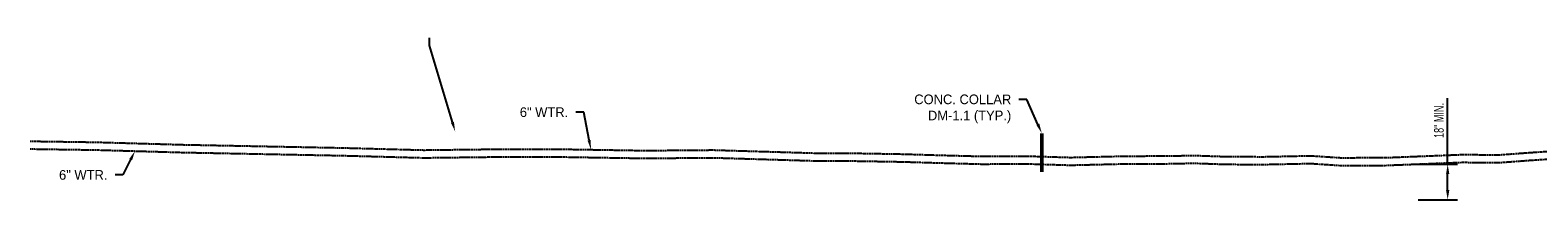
# Model space of a CAD drawing. Header units: feet. Extents: x 161194 to 165526, y 286511 to 289383.
# Tile 29 of 34: x 163205 to 163595, y 288183 to 288226. Entities that reach past the tile are written whole.
import ezdxf
from ezdxf import colors
from ezdxf.entities.mleader import LeaderData, LeaderLine
from ezdxf.math import Vec2, Vec3

# ---------------------------------------------------------------- set-up
doc = ezdxf.new("R2010")
doc.units = ezdxf.units.FT
doc.header["$MEASUREMENT"] = 0
doc.linetypes.add('DASHED2', pattern=[0.375, 0.25, -0.125])
doc.layers.add('DR_P_Storm_Sewer', color=1, linetype='Continuous', true_color=0xff0000)
for name, color, linetype in [('DR_P_Text', 1, 'Continuous'), ('DR_X_Text', 210, 'Continuous'), ('UT_X_Water', 140, 'waterex'), ('UT_X_Water_Text', 142, 'Continuous')]:
    doc.layers.add(name, color=color, linetype=linetype)
doc.styles.add('Slanted-Normal', font='font31.shx', dxfattribs={"height": 0.1})
doc.styles.get("Standard").update_dxf_attribs({"font": 'font31.shx'})
doc.styles.add('Straight-Normal', font='font30.shx', dxfattribs={"height": 0.1})
doc.linetypes.add('waterex', pattern='A,0.15,-0.2,0.15,-0.2,0.15,-0.1,["W",Straight-Normal,S=1,R=0,X=0,Y=-0.06],-0.25,0.15,-0.2,0.15,-0.2', length=1.9)
doc.dimstyles.new('COEC', dxfattribs={"dimscale": 13.9, "dimtxt": 0.18, "dimasz": 0.18, "dimexe": 0.18, "dimexo": 0.0625, "dimgap": 0.09, "dimtad": 1, "dimzin": 0, "dimdsep": 46, "dimtxsty": 'Standard', "dimcen": 0.09, "dimclrd": 256, "dimclre": 256, "dimclrt": 256, "dimaunit": 1, "dimadec": 4, "dimazin": 0, "dimtfac": 1, "dimtofl": 0, "dimtmove": 0, "dimatfit": 3, "dimfxl": 1, "dimtolj": 1, "dimtzin": 0, "dimlwd": -1, "dimlwe": -1, "dimarcsym": 0})

# ---------------------------------------------------------------- blocks, each defined once
blk = doc.blocks.new('*D1286')
at = {"layer": 'Defpoints', "color": 0, "transparency": 16777216}
for p in [(163563.07, 288191.76), (163571.69, 288191.76), (163563.03, 288182.56)]:
    blk.add_point(p, dxfattribs=at)
at = {"layer": 'UT_X_Water', "transparency": 16777216}
for p, q in [((163571.69, 288191.76), (163571.69, 288208.81)), ((163564.07, 288191.76), (163574.19, 288191.76)), ((163571.69, 288185.06), (163571.69, 288189.26)), ((163564.03, 288182.56), (163574.19, 288182.56))]:
    blk.add_line(p, q, dxfattribs=at)
for points in [[(163571.28, 288189.26), (163572.11, 288189.26), (163571.69, 288191.76)], [(163571.28, 288185.06), (163572.11, 288185.06), (163571.69, 288182.56)]]:
    blk.add_solid(points, dxfattribs=at)
at = {"layer": 'UT_X_Water', "transparency": 16777216, "insert": (163569.44, 288203.06), "char_height": 2.5, "attachment_point": 5, "rotation": 90}
blk.add_mtext('\\A1;{\\W0.7;18" MIN.}', dxfattribs=at)

msp = doc.modelspace()

# ---------------------------------------------------------------- linework, layer by layer
at = {"layer": 'DR_P_Storm_Sewer', "const_width": 1, "flags": 128}
msp.add_lwpolyline([(163466.746, 288199.771), (163466.746, 288197.771), (163466.746, 288191.771), (163466.746, 288189.771)], dxfattribs=at)
at = {"layer": 'UT_X_Water', "color": 140, "linetype": 'DASHED2', "lineweight": -3, "ltscale": 0.2}
for points in [[(163205.176, 288197.708), (163222.465, 288197.452), (163244.793, 288196.806), (163262.758, 288196.451), (163286.016, 288195.991), (163306.975, 288195.423), (163323.762, 288195.626), (163342.759, 288195.644), (163364.04, 288195.297), (163381.803, 288195.438), (163408.395, 288194.631), (163419.278, 288194.585), (163431.007, 288194.383), (163439.492, 288194.123), (163451.197, 288193.802), (163463.303, 288193.856), (163474.175, 288193.519), (163488.707, 288193.873), (163498.674, 288193.884), (163506.087, 288194.027), (163514.426, 288193.735), (163524.177, 288193.699), (163536.351, 288193.95), (163543.867, 288193.447), (163555.301, 288193.449), (163575.385, 288194.253), (163585.005, 288194.184), (163592.975, 288194.774), (163604.283, 288195.529)], [(163205.176, 288195.708), (163222.465, 288195.452), (163244.793, 288194.806), (163262.758, 288194.451), (163286.016, 288193.991), (163306.975, 288193.423), (163323.762, 288193.626), (163342.759, 288193.644), (163364.04, 288193.297), (163381.803, 288193.438), (163408.395, 288192.631), (163419.278, 288192.585), (163431.007, 288192.383), (163439.492, 288192.123), (163451.197, 288191.802), (163463.303, 288191.856), (163474.175, 288191.519), (163488.707, 288191.873), (163498.674, 288191.884), (163506.087, 288192.027), (163514.426, 288191.735), (163524.177, 288191.699), (163536.351, 288191.95), (163543.867, 288191.447), (163555.301, 288191.449), (163575.385, 288192.253), (163585.005, 288192.184), (163592.975, 288192.774), (163604.283, 288193.529)]]:
    msp.add_lwpolyline(points, dxfattribs=at)

# ---------------------------------------------------------------- dimensions: what is measured, and where the dimension line sits
at = {"layer": 'UT_X_Water'}
dim = msp.add_linear_dim(base=(163571.693, 288191.76), p1=(163563.033, 288182.556), p2=(163563.07, 288191.76), angle=90, text='{\\W0.7;18" MIN.}', dimstyle='COEC', override={"dimscale": 20, "dimtxt": 0.125, "dimasz": 0.125, "dimexe": 0.125, "dimexo": 0.05, "dimgap": 0.05}, dxfattribs=at)
dim.commit()
dim.dimension.update_dxf_attribs({"geometry": '*D1286', "text_midpoint": (163571.693, 288203.058), "dimtype": 160})

# ---------------------------------------------------------------- leaders
at = {"layer": 'DR_P_Text'}
ml = msp.add_multileader_mtext('Standard', dxfattribs=at)
ml.set_content('CONC. COLLAR\\PDM-1.1 (TYP.)', color=256, style='Slanted-Normal')
ml.set_leader_properties()
ml.build(insert=Vec2(0, 0))
ml.multileader.update_dxf_attribs({"dogleg_length": 0.1, "arrow_head_size": 2.5, "scale": 20})
ctx = ml.context
ctx.base_point, ctx.scale, ctx.char_height, ctx.arrow_head_size, ctx.plane_origin = Vec3(163430.239, 288208.516), 20, 2.5, 2.5, Vec3(163429.98, 288195.896)
ctx.text_align_type = 2
notes = []
notes.append((ctx, [(0, (1, 1, 0), (163462.847, 288208.516), (-1, 0), 2, [(0, [(163466.746, 288199.771)], 0, [])])]))
ctx.mtext.insert, ctx.mtext.alignment, ctx.mtext.flow_direction = Vec3(163458.847, 288209.766), 3, 5
at = {"layer": 'DR_X_Text'}
ml = msp.add_multileader_mtext('Standard', dxfattribs=at)
ml.set_content('', color=256, style='Slanted-Normal')
ml.set_leader_properties()
ml.build(insert=Vec2(0, 0))
ml.multileader.update_dxf_attribs({"dogleg_length": 0.1, "arrow_head_size": 2.5, "scale": 20})
ctx = ml.context
ctx.base_point, ctx.scale, ctx.char_height, ctx.arrow_head_size, ctx.plane_origin, ctx.plane_x_axis, ctx.plane_y_axis = Vec3(163308.395, 288228.387), 20, 2.5, 2.5, Vec3(163315.07, 288200.197), Vec3(0, -1), Vec3(1, 0)
ctx.text_align_type = 2
notes.append((ctx, [(0, (1, 1, 0), (163308.395, 288222.387), (0, 1), 2, [(0, [(163315.07, 288200.197)], 0, [])])]))
ctx.mtext.insert, ctx.mtext.text_direction, ctx.mtext.rotation, ctx.mtext.alignment, ctx.mtext.flow_direction = Vec3(163309.645, 288226.387), Vec3(0, -1), 4.712389, 3, 5
at = {"layer": 'UT_X_Water_Text'}
ml = msp.add_multileader_mtext('Standard', dxfattribs=at)
ml.set_content('6" WTR.', color=256, style='Slanted-Normal')
ml.set_leader_properties()
ml.build(insert=Vec2(0, 0))
ml.multileader.update_dxf_attribs({"dogleg_length": 0.1, "arrow_head_size": 2.5, "scale": 20})
ctx = ml.context
ctx.base_point, ctx.scale, ctx.char_height, ctx.arrow_head_size, ctx.plane_origin = Vec3(163328.905, 288205.202), 20, 2.5, 2.5, Vec3(163350.179, 288195.523)
ctx.text_align_type = 2
notes.append((ctx, [(0, (1, 1, 0), (163348.298, 288205.202), (-1, 0), 2, [(0, [(163350.179, 288195.523)], 0, [])])]))
ctx.mtext.insert, ctx.mtext.alignment, ctx.mtext.flow_direction = Vec3(163344.298, 288206.452), 3, 5
ml = msp.add_multileader_mtext('Standard', dxfattribs=at)
ml.set_content('6" WTR.', color=256, style='Slanted-Normal')
ml.set_leader_properties()
ml.build(insert=Vec2(0, 0))
ml.multileader.update_dxf_attribs({"dogleg_length": 0.1, "arrow_head_size": 2.5, "scale": 20})
ctx = ml.context
ctx.base_point, ctx.scale, ctx.char_height, ctx.arrow_head_size, ctx.plane_origin = Vec3(163209.769, 288188.996), 20, 2.5, 2.5, Vec3(163232.289, 288195.168)
ctx.text_align_type = 2
notes.append((ctx, [(0, (1, 1, 0), (163229.162, 288188.996), (-1, 0), 2, [(0, [(163232.289, 288195.168)], 0, [])])]))
ctx.mtext.insert, ctx.mtext.alignment, ctx.mtext.flow_direction = Vec3(163225.162, 288190.246), 3, 5
for ctx, leaders in notes:
    for number, flags, end, landing, length, lines in leaders:
        leader = LeaderData()
        leader.index, (leader.has_last_leader_line, leader.has_dogleg_vector, leader.attachment_direction) = number, flags
        leader.last_leader_point, leader.dogleg_vector, leader.dogleg_length = Vec3(end), Vec3(landing), length
        for number, points, colour, breaks in lines:
            line = LeaderLine()
            line.index, line.vertices, line.color, line.breaks = number, Vec3.list(points), colors.encode_raw_color(colour), breaks
            leader.lines.append(line)
        ctx.leaders.append(leader)

doc.saveas('drawing.dxf')
